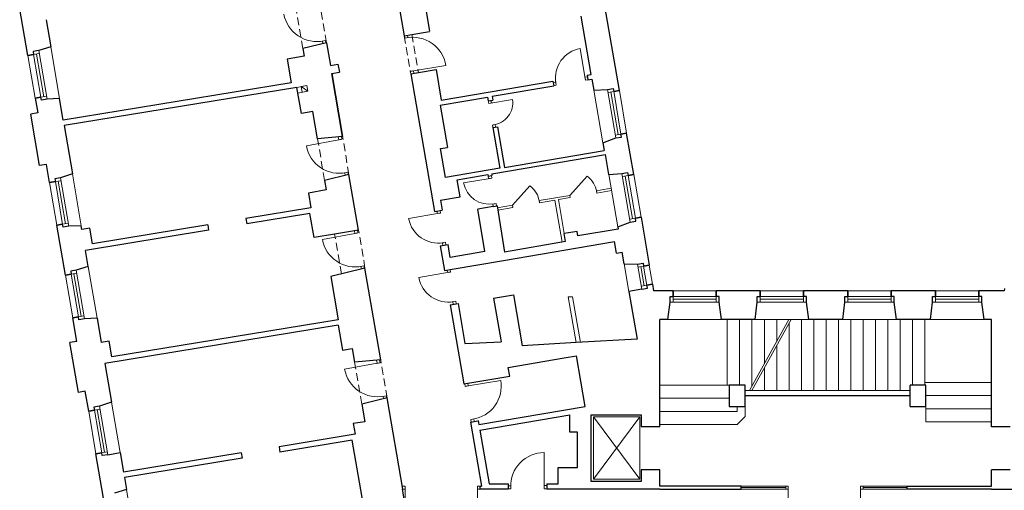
# Model space of a CAD drawing. Header units: millimetres. Extents: x 6904000 to 7075021, y 297772 to 407623.
# Tile 27 of 91: x 6953399 to 6954674, y 390173 to 390782. Entities that reach past the tile are written whole.
import ezdxf

# ---------------------------------------------------------------- set-up
doc = ezdxf.new("R2010")
doc.units = ezdxf.units.MM
doc.linetypes.add('MCS - PW - 2 piętro (2026.04.21)_do wysłania$0$DASHED', pattern=[19.05, 12.7, -6.35])
for name, color, linetype, lineweight in [('MCS - PW - 2 piętro (2026.04.21)_do wysłania$0$Drzwi i okna', 8, 'Continuous', 9), ('MCS - PW - 2 piętro (2026.04.21)_do wysłania$0$Kanały wentylacyjne', 8, 'Continuous', 9), ('MCS - PW - 2 piętro (2026.04.21)_do wysłania$0$Przekrojowa', 8, 'Continuous', 25), ('MCS - PW - 2 piętro (2026.04.21)_do wysłania$0$Ramka', 8, 'Continuous', 9), ('MCS - PW - 2 piętro (2026.04.21)_do wysłania$0$Widokowa', 8, 'Continuous', 9)]:
    doc.layers.add(name, color=color, linetype=linetype, lineweight=lineweight)

# ---------------------------------------------------------------- blocks, each defined once
blk = doc.blocks.new('MCS - PW - 2 piętro (2026.04.21)_do wysłania$0$zw$2918')
at = {"layer": 'MCS - PW - 2 piętro (2026.04.21)_do wysłania$0$Drzwi i okna', "color": 0}
for p, q in [((1137, -1809.3), (1145.8, -1807.7)), ((1138, -1809.1), (1139.1, -1815.5)), ((1145.8, -1807.7), (1146.9, -1813.6)), ((1351.6, -1801.4), (1350.5, -1794.9)), ((1360.5, -1799.9), (1351.6, -1801.4)), ((1359.5, -1800.1), (1358.4, -1793.6)), ((1818.8, -1907), (1805.9, -1828.1)), ((1374.6, -1885.7), (1365.7, -1887.1)), ((1373.6, -1885.8), (1458, -1871.9)), ((1374.7, -1892.2), (1373.6, -1885.8)), ((1365.7, -1887.1), (1366.8, -1893.5)), ((1817.9, -1901.6), (1819.4, -1910.5)), ((1824.5, -1901.5), (1818.1, -1902.6)), ((1819.4, -1910.5), (1825.8, -1909.4)), ((1742.2, -1915), (1735.7, -1916.1)), ((1743.5, -1922.9), (1737, -1924)), ((1742, -1914), (1743.5, -1922.9)), ((1568.7, -1970.2), (1630.4, -1960.2)), ((1575.6, -1969), (1574.5, -1962.5)), ((1568.7, -1970.2), (1567.6, -1963.7)), ((1577.6, -1968.8), (1568.7, -1970.2)), ((1585.5, -2025.1), (1578.6, -2026.3)), ((1578.6, -2026.3), (1579.6, -2032.7)), ((1586.5, -2031.5), (1585.5, -2025.1)), ((1180.6, -2064.7), (1096.5, -2080.2)), ((1179.1, -2056.7), (1180.6, -2064.7)), ((1179.6, -2064.9), (1188.4, -2063.3)), ((1188.4, -2063.3), (1187.1, -2056.2)), ((1195.3, -2150.4), (1204.2, -2148.8)), ((1196.3, -2150.2), (1197.3, -2155.8)), ((1204.2, -2148.8), (1205.2, -2154.5)), ((1572.8, -2164.4), (1503.7, -2175.8)), ((1568.4, -2165.1), (1567.3, -2158.6)), ((1568.4, -2165.1), (1577.2, -2163.6)), ((1577.2, -2163.6), (1576.2, -2157.1)), ((1579.3, -2231.1), (1588.2, -2229.7)), ((1580.4, -2237.5), (1579.3, -2231.1)), ((1588.2, -2229.7), (1589.2, -2236.1)), ((1440.3, -2254.8), (1361.5, -2268.6)), ((1434.7, -2249.2), (1435.8, -2255.6)), ((1434.8, -2255.8), (1443.7, -2254.2)), ((1443.7, -2254.2), (1442.6, -2247.8)), ((1222, -2307.2), (1137.9, -2322.7)), ((1220.8, -2300.3), (1222, -2307.2)), ((1221.1, -2307.4), (1229.9, -2305.8)), ((1229.9, -2305.8), (1228.6, -2298.7)), ((1448.1, -2331.5), (1456.9, -2330)), ((1449.1, -2331.4), (1450.2, -2337.9)), ((1456.9, -2330), (1458.1, -2336.5)), ((1236.8, -2392.9), (1245.6, -2391.2)), ((1237.8, -2392.7), (1238.9, -2399)), ((1245.6, -2391.2), (1246.7, -2397)), ((1466.6, -2407.6), (1387.8, -2421.4)), ((1461, -2402), (1462.2, -2408.4)), ((1461.2, -2408.5), (1470, -2407)), ((1470, -2407), (1468.9, -2400.6)), ((1474.4, -2484.3), (1483.3, -2482.8)), ((1475.4, -2484.1), (1476.5, -2490.6)), ((1483.3, -2482.8), (1484.4, -2489.3)), ((1279.5, -2643.3), (1195.4, -2658.8)), ((1278, -2635.3), (1279.5, -2643.3)), ((1278.5, -2643.5), (1287.4, -2641.9)), ((1287.4, -2641.9), (1286, -2634.6)), ((1507.8, -2703.3), (1506.6, -2696.3)), ((1516.7, -2701.7), (1507.8, -2703.3)), ((1514.5, -2695), (1515.7, -2701.9)), ((1515.7, -2701.9), (1600, -2687.6)), ((1294.2, -2729), (1303.1, -2727.4)), ((1303.1, -2727.4), (1304.2, -2733.2)), ((1295.2, -2728.8), (1296.4, -2735.1)), ((1531.2, -2787.4), (1522.3, -2788.9)), ((1522.3, -2788.9), (1523.3, -2794.9)), ((1530.2, -2787.6), (1531.2, -2793.6)), ((1712.5, -2960), (1712.1, -2874.5)), ((1352.7, -2961.1), (1346.2, -2961.1)), ((1346.2, -2969.1), (1352.6, -2969.1)), ((1352.6, -2969.1), (1352.5, -3054.6)), ((1352.6, -2970.1), (1352.7, -2961.1)), ((1539.7, -2970.1), (1539.7, -2961.1)), ((1539.7, -2961.1), (1546.2, -2961.1)), ((1546.2, -2969.1), (1539.7, -2969.1)), ((1539.7, -2969.1), (1539.8, -3054.6)), ((1625.6, -2960.5), (1619, -2960.5)), ((1625.6, -2968.5), (1619, -2968.5)), ((1625.6, -2959.5), (1625.6, -2968.5)), ((1712.5, -2959), (1712.5, -2968)), ((1719, -2960), (1712.5, -2960)), ((1712.5, -2968), (1719, -2968)), ((2344.7, -2961.1), (2338.2, -2961.1)), ((2338.2, -2969.1), (2344.7, -2969.1)), ((2344.7, -2969.1), (2344.6, -3054.6)), ((2344.7, -2970.1), (2344.7, -2961.1)), ((2531.8, -2970.1), (2531.7, -2961.1)), ((2531.7, -2961.1), (2538.2, -2961.1)), ((2538.2, -2969.1), (2531.8, -2969.1)), ((2531.8, -2969.1), (2531.9, -3054.6))]:
    blk.add_line(p, q, dxfattribs=at)
at = {"layer": 'MCS - PW - 2 piętro (2026.04.21)_do wysłania$0$Drzwi i okna', "color": 0, "ltscale": 1.6}
for p, q in [((1778.9, -2208.5), (1823.5, -2158.4)), ((1630.6, -2233.8), (1675.1, -2183.8))]:
    blk.add_line(p, q, dxfattribs=at)
for centre, radius, start, end in [((1123.5, -1723.6), 86.7, 190.2929, 281.9036), ((1372.3, -1885.9), 86.7, 9.2331, 100.8437), ((1573.2, -1968.6), 57.8, 276.9522, 8.388), ((1181.8, -2064.7), 86.7, 190.2929, 281.9036), ((1787, -2208.6), 62, 8.3094, 53.9766), ((1638.7, -2234), 62, 8.3094, 53.9766), ((1223.3, -2307.2), 86.7, 190.2929, 281.9036), ((1280.8, -2643.3), 86.7, 190.2929, 281.9036), ((1514.5, -2702.3), 86.7, 278.1541, 9.7648), ((1712.3, -2961.3), 86.7, 90.1458, 181.7564)]:
    blk.add_arc(centre, radius, start, end, dxfattribs=at)
at = {"layer": 'MCS - PW - 2 piętro (2026.04.21)_do wysłania$0$Drzwi i okna', "color": 0}
for centre, radius, start, end in [((1819.3, -1904.7), 77.8, 99.9306, 189.3047), ((1357.5, -1809.3), 78.2, 277.7082, 281.0068), ((1741.5, -1918.6), 78.2, 7.6634, 10.962), ((1198.1, -2141), 78.2, 98.7681, 102.0666), ((1570.3, -2164.2), 67.5, 189.8932, 279.8733), ((1569.9, -2153.5), 78.2, 277.7578, 281.0564), ((1437.9, -2254.4), 77.8, 190.5203, 279.8944), ((1452.6, -2332), 78.2, 98.2531, 101.5517), ((1239.5, -2383.4), 78.2, 98.7681, 102.0666), ((1464.2, -2407.1), 77.8, 190.5203, 279.8944), ((1479, -2484.8), 78.2, 98.2531, 101.5517), ((1297, -2719.6), 78.2, 98.7681, 102.0666), ((1525.4, -2779.5), 78.2, 97.9911, 101.2896), ((1430.8, -2965.8), 78.2, 178.2653, 181.5639), ((1461.5, -2965.8), 78.2, 358.4361, 1.7347), ((1634.4, -2963.8), 78.2, 358.6209, 1.9195), ((2422.8, -2965.8), 78.2, 178.2653, 181.5639), ((2453.6, -2965.8), 78.2, 358.4361, 1.7347)]:
    blk.add_arc(centre, radius, start, end, dxfattribs=at)
at = {"layer": 'MCS - PW - 2 piętro (2026.04.21)_do wysłania$0$Kanały wentylacyjne', "color": 0}
for p, q in [((1093.3, -1925.2), (1072.1, -1928.8)), ((1083.1, -1926.9), (1097.9, -1924.4)), ((1085.7, -1941.7), (1083.1, -1926.9)), ((1083.1, -1926.9), (1100.4, -1939.1)), ((1097.9, -1924.4), (1100.4, -1939.1)), ((1095.9, -1939.9), (1074.7, -1943.6)), ((1100.4, -1939.1), (1085.7, -1941.7))]:
    blk.add_line(p, q, dxfattribs=at)
at = {"layer": 'MCS - PW - 2 piętro (2026.04.21)_do wysłania$0$Przekrojowa', "color": 0, "ltscale": 1.6}
for p, q in [((1301.4, -1512.1), (1349.9, -1795)), ((1385.2, -1607.3), (1415.4, -1783.7)), ((375.3, -1846.3), (353.9, -1721.1)), ((1907.2, -1936.8), (1869.9, -1718.9)), ((422.3, -1753.6), (434.3, -1823.6)), ((1834, -1895.8), (1808.1, -1744.1)), ((1369.8, -1791.6), (1415.4, -1783.8)), ((1349.9, -1795), (1369.8, -1791.6)), ((434.3, -1823.6), (403.3, -1833.7)), ((1148.5, -1813.2), (1087.4, -1828.1)), ((1087.4, -1828.1), (1090.9, -1848.4)), ((1148.5, -1813.2), (1158.6, -1872.4)), ((1090.9, -1848.4), (1046.5, -1856)), ((1046.5, -1856), (1057, -1917.1)), ((1158.6, -1872.4), (1178.3, -1869)), ((1178.3, -1869), (1181.9, -1889.7)), ((1386.7, -1890.1), (1432.3, -1882.3)), ((1432.3, -1882.3), (1445.9, -1962.2)), ((1162.2, -1893.1), (1181.9, -1889.7)), ((1162.2, -1893.1), (1190, -2055.7)), ((1190, -2055.7), (1162.2, -1893.1)), ((1366.8, -1893.5), (1386.7, -1890.1)), ((1366.8, -1893.5), (1427.9, -2250.3)), ((1823.8, -1897.6), (1834, -1895.8)), ((1823.8, -1897.6), (1825.8, -1909.4)), ((1825.8, -1909.4), (1836.1, -1907.7)), ((1836.1, -1907.7), (1841, -1936.4)), ((1057, -1917.1), (466.8, -2013.8)), ((1072.1, -1928.8), (469.2, -2027.6)), ((1083.8, -1996.7), (1072.1, -1928.8)), ((1445.9, -1962.2), (1735.1, -1912.7)), ((1577.8, -1951.8), (1737.1, -1924.6)), ((1735.1, -1912.7), (1737.1, -1924.6)), ((1841, -1936.4), (1876.5, -1934.1)), ((394.2, -1956.7), (400.7, -1995.2)), ((457.3, -1957.9), (424.7, -1959.2)), ((466.8, -2013.8), (457.3, -1957.9)), ((1443, -1974.9), (1566, -1953.8)), ((1566, -1953.8), (1567.6, -1963.7)), ((1567.6, -1963.7), (1579.5, -1961.7)), ((1577.8, -1951.8), (1579.5, -1961.7)), ((1443, -1974.9), (1461.8, -2084.3)), ((400.7, -1995.2), (383, -1998.2)), ((405.7, -2131.3), (383, -1998.2)), ((1113.3, -1991.7), (1083.8, -1996.7)), ((1125.3, -2061.7), (1113.3, -1991.7)), ((469.2, -2027.6), (490.6, -2152.8)), ((1579.5, -2032.7), (1591.3, -2030.7)), ((1579.5, -2032.7), (1597.6, -2138.1)), ((1591.3, -2030.7), (1609.4, -2136.1)), ((1190, -2055.7), (1125.3, -2061.7)), ((1864.2, -2072.4), (1898, -2059.9)), ((1944.4, -2154.6), (1926, -2047.2)), ((1443.8, -2087.3), (1461.8, -2084.3)), ((1456.6, -2162.2), (1443.8, -2087.3)), ((1864.2, -2072.4), (1867.6, -2092)), ((1576.5, -2153), (1871.2, -2102.6)), ((1609.4, -2136.1), (1867.6, -2092)), ((1880, -2154.2), (1871.2, -2102.6)), ((423.5, -2128.2), (405.7, -2131.3)), ((431.6, -2175.6), (423.5, -2128.2)), ((1597.6, -2138.1), (1456.6, -2162.2)), ((490.6, -2152.8), (459.6, -2162.9)), ((1206.8, -2154.3), (1143.8, -2169.6)), ((1231.4, -2298.2), (1206.8, -2154.3)), ((1486.8, -2168.3), (1566.6, -2154.7)), ((1566.6, -2154.7), (1567.3, -2158.6)), ((1567.3, -2158.6), (1577.1, -2156.9)), ((1576.5, -2153), (1577.1, -2156.9)), ((1880, -2154.2), (1913.8, -2152)), ((1143.8, -2169.6), (1148, -2194.6)), ((1494.4, -2212.7), (1486.8, -2168.3)), ((1148, -2194.6), (1101.7, -2202.5)), ((1101.7, -2202.5), (1108.3, -2241.1)), ((1443.7, -2221.3), (1494.4, -2212.7)), ((1108.3, -2241.1), (939.6, -2268.7)), ((1443.7, -2221.3), (1448.1, -2246.9)), ((1580.4, -2237.5), (1540.9, -2244.3)), ((1580.4, -2237.5), (1590.2, -2235.8)), ((1590.2, -2235.8), (1610, -2355.2)), ((939.6, -2268.7), (941.9, -2282.5)), ((1105.7, -2255.7), (942.1, -2282.5)), ((1116.4, -2317.8), (1105.7, -2255.7)), ((1427.9, -2250.3), (1448.1, -2246.9)), ((1559.1, -2353.8), (1540.9, -2244.3)), ((1963.3, -2265), (1984.5, -2389.1)), ((472.5, -2415.1), (450.5, -2285.9)), ((513.6, -2287.2), (481, -2288.5)), ((515.2, -2297), (513.6, -2287.2)), ((536, -2293.6), (515.2, -2297)), ((542.8, -2333.8), (536, -2293.6)), ((840.9, -2284.9), (542.8, -2333.8)), ((840.9, -2284.9), (843.2, -2298.7)), ((1903.1, -2289.6), (1935.3, -2277.7)), ((1903.1, -2289.6), (1904.2, -2295.8)), ((843.2, -2298.7), (524.5, -2351)), ((1169.6, -2308.7), (1116.4, -2317.8)), ((1231.4, -2298.2), (1169.6, -2308.7)), ((1797.7, -2301.8), (1764.2, -2307.5)), ((1767.8, -2328.2), (1764.2, -2307.5)), ((1799.8, -2313.6), (1797.7, -2301.8)), ((1904.2, -2295.8), (1799.8, -2313.6)), ((1443.1, -2339), (1463.3, -2335.6)), ((1443.1, -2339), (1454.1, -2403.1)), ((1468.9, -2369.2), (1463.3, -2335.6)), ((1607.4, -2376.9), (1894.2, -2327.9)), ((1767.8, -2328.2), (1610, -2355.2)), ((1899.4, -2358.5), (1894.2, -2327.9)), ((531.5, -2392.3), (524.5, -2351)), ((1559.1, -2353.8), (1468.9, -2369.2)), ((1899.4, -2358.5), (1914.5, -2355.9)), ((1919.6, -2385.9), (1914.5, -2355.9)), ((531.5, -2392.3), (500.6, -2402.4)), ((1248.3, -2396.7), (1159.9, -2418.3)), ((1288.9, -2634.3), (1248.3, -2396.7)), ((1474.3, -2399.7), (1607.4, -2376.9)), ((1919.6, -2385.9), (1953.9, -2386.5)), ((1159.9, -2418.3), (1179.1, -2530.4)), ((1454.1, -2403.1), (1474.3, -2399.7)), ((1993, -2438.8), (1993.9, -2444.3)), ((1993, -2438.8), (1995.8, -2455.3)), ((1581.5, -2474.7), (1632.8, -2465.9)), ((1632.8, -2465.9), (1655.4, -2598)), ((1965, -2451.5), (1931.8, -2457.2)), ((1931.8, -2457.2), (1952.9, -2580.6)), ((1931.8, -2457.2), (1932.7, -2462.3)), ((2046.2, -2455.3), (1995.8, -2455.3)), ((2272.2, -2455.3), (2158.2, -2455.3)), ((2499.2, -2455.3), (2384.2, -2455.3)), ((2726.2, -2455.3), (2611.2, -2455.3)), ((2903.8, -2455.3), (2838.2, -2455.3)), ((2904.2, -2449.8), (2903.8, -2455.3)), ((1469.3, -2491.8), (1489.5, -2488.4)), ((1469.3, -2491.8), (1504.5, -2696.8)), ((1489.5, -2488.4), (1507.2, -2591.9)), ((1581.5, -2474.7), (1599.9, -2582.3)), ((2032.6, -2530.3), (2038.4, -2485.1)), ((2171.7, -2530.3), (2166, -2485.1)), ((2258.6, -2530.3), (2264.4, -2485.1)), ((2397.7, -2530.3), (2392, -2485.1)), ((2485.6, -2530.3), (2491.4, -2485.1)), ((2624.7, -2530.3), (2619, -2485.1)), ((2712.6, -2530.3), (2718.4, -2485.1)), ((2851.7, -2530.3), (2846, -2485.1)), ((501.9, -2586.6), (491.4, -2525.5)), ((554.5, -2526.7), (522, -2528)), ((554.5, -2526.7), (565.3, -2589.8)), ((1179.2, -2544.6), (574.5, -2643.7)), ((1179.1, -2530.4), (592.9, -2626.5)), ((1179.2, -2544.6), (1190.3, -2609.6)), ((2011.9, -2808.1), (2011.9, -2530.3)), ((2032.6, -2530.3), (2011.9, -2530.3)), ((2258.6, -2530.3), (2171.7, -2530.3)), ((2485.6, -2530.3), (2397.7, -2530.3)), ((2712.6, -2530.3), (2624.7, -2530.3)), ((2870.9, -2530.3), (2851.7, -2530.3)), ((2870.9, -2808.1), (2870.9, -2530.3)), ((501.9, -2586.6), (484.1, -2589.6)), ((506.2, -2718.7), (484.1, -2589.6)), ((586, -2586.4), (565.3, -2589.8)), ((592.9, -2626.5), (586, -2586.4)), ((1507.2, -2591.9), (1600.9, -2588.2)), ((1599.9, -2582.3), (1600.9, -2588.2)), ((1795.1, -2589.8), (1655.4, -2598)), ((1952.9, -2580.6), (1795.1, -2589.8)), ((1190.3, -2609.6), (1215.2, -2605.3)), ((1215.2, -2605.3), (1221.2, -2640.6)), ((1764.3, -2629.1), (1795.8, -2623.7)), ((1818.2, -2754.8), (1795.8, -2623.7)), ((574.5, -2643.7), (591.7, -2744.2)), ((1288.9, -2634.3), (1221.2, -2640.6)), ((1619.4, -2653.9), (1764.3, -2629.1)), ((1524.7, -2693.4), (1623.2, -2676.5)), ((1623.2, -2676.5), (1619.4, -2653.9)), ((1504.5, -2696.8), (1524.7, -2693.4)), ((2191.9, -2699.8), (2191.9, -2754.8)), ((2232.9, -2699.8), (2191.9, -2699.8)), ((2232.9, -2754.8), (2232.9, -2699.8)), ((2659.9, -2754.8), (2659.9, -2699.8)), ((2700.9, -2699.8), (2659.9, -2699.8)), ((2700.9, -2754.8), (2700.9, -2699.8)), ((523.9, -2715.7), (506.2, -2718.7)), ((532.7, -2767), (523.9, -2715.7)), ((2232.9, -2726.8), (2659.9, -2726.8)), ((591.7, -2744.2), (560.7, -2754.3)), ((1305.8, -2732.9), (1239.8, -2748.9)), ((1239.8, -2748.9), (1247.6, -2794.5)), ((1346.2, -2969.1), (1305.8, -2732.9)), ((1543.2, -2801.8), (1818.2, -2754.8)), ((1545.7, -2816.2), (1778.5, -2776.4)), ((1778.5, -2821.3), (1778.5, -2776.4)), ((1834.3, -2949.8), (1834.3, -2777)), ((1834.3, -2777), (1963.9, -2777)), ((1963.9, -2777), (1963.9, -2808.1)), ((2191.9, -2754.8), (2232.9, -2754.8)), ((2659.9, -2754.8), (2700.9, -2754.8)), ((1247.6, -2794.5), (1218, -2799.6)), ((1218, -2799.6), (1222.7, -2827.2)), ((1521.4, -2795.4), (1541.5, -2792)), ((1521.4, -2795.4), (1549.7, -2961.1)), ((1541.6, -2791.9), (1543.2, -2801.8)), ((1222.7, -2827.2), (1025.6, -2859.6)), ((1545.7, -2816.2), (1569.5, -2955.1)), ((1798.5, -2821.3), (1778.5, -2821.3)), ((1798.5, -2913.3), (1798.5, -2821.3)), ((2011.9, -2808.1), (1963.9, -2808.1)), ((2918.9, -2808.1), (2870.9, -2808.1)), ((1215.3, -2842.4), (1028, -2873.1)), ((1246.6, -3025.7), (1215.3, -2842.4)), ((571.3, -2992.7), (551.6, -2877.4)), ((582.2, -2880), (614, -2874.6)), ((614, -2874.6), (622.7, -2925.6)), ((927.6, -2875.6), (622.7, -2925.6)), ((927.6, -2875.6), (930, -2889.1)), ((1025.6, -2859.6), (1028, -2873.1)), ((930, -2889.1), (625, -2939.1)), ((1748.5, -2955.1), (1748.5, -2913.3)), ((1748.5, -2913.3), (1798.5, -2913.3)), ((2011.9, -2919.1), (1963.9, -2919.1)), ((1963.9, -2919.1), (1963.9, -2949.8)), ((2011.9, -2961.1), (2011.9, -2919.1)), ((2870.9, -2961.1), (2870.9, -2919.1)), ((2918.9, -2919.1), (2870.9, -2919.1)), ((625, -2939.1), (630.3, -2970)), ((627.8, -2955), (630.3, -2970)), ((1569.5, -2955.1), (1619, -2955.1)), ((1619, -2955.1), (1619, -2969.1)), ((1719, -2955.1), (1748.5, -2955.1)), ((1719, -2955.1), (1719, -2969.1)), ((1963.9, -2949.8), (1834.3, -2949.8)), ((630.3, -2970), (599.3, -2980)), ((1344.5, -2969.1), (1368.1, -3107.1)), ((1346.2, -2969.1), (1344.5, -2969.1)), ((1546.2, -2969.1), (1546.2, -2961.1)), ((1546.2, -2961.1), (1549.7, -2961.1)), ((1619, -2969.1), (1546.2, -2969.1)), ((1787.9, -2969.1), (1719, -2969.1)), ((2011.9, -2969.1), (1787.9, -2969.1)), ((1999.9, -2969.1), (1996.9, -2969.1)), ((2222.8, -2961.1), (2011.9, -2961.1)), ((2011.9, -2969.1), (2222.8, -2969.1)), ((2222.8, -2969.1), (2222.8, -2961.1)), ((2652.8, -2969.1), (2652.8, -2961.1)), ((2652.8, -2961.1), (2870.9, -2961.1)), ((2870.9, -2969.1), (2652.8, -2969.1)), ((2870.9, -2969.1), (3128.8, -2969.1))]:
    blk.add_line(p, q, dxfattribs=at)
at = {"layer": 'MCS - PW - 2 piętro (2026.04.21)_do wysłania$0$Przekrojowa', "color": 0}
for p, q in [((403.3, -1833.7), (388.7, -1836.1)), ((390, -1843.8), (375.3, -1846.3)), ((375.3, -1846.3), (390, -1843.8)), ((388.7, -1836.1), (390, -1843.8)), ((1876.5, -1934.1), (1891.1, -1931.7)), ((1891.1, -1931.7), (1892.4, -1939.3)), ((1892.4, -1939.3), (1907.2, -1936.8)), ((1907.2, -1936.8), (1892.4, -1939.3)), ((408.9, -1954.2), (394.2, -1956.7)), ((394.2, -1956.7), (408.9, -1954.2)), ((410.2, -1961.9), (408.9, -1954.2)), ((424.8, -1959.4), (410.2, -1961.9)), ((1898, -2059.9), (1912.6, -2057.4)), ((1911.3, -2049.7), (1926, -2047.2)), ((1926, -2047.2), (1911.3, -2049.7)), ((1912.6, -2057.4), (1911.3, -2049.7)), ((459.6, -2162.9), (445, -2165.4)), ((445, -2165.4), (446.3, -2173)), ((1913.8, -2152), (1928.4, -2149.5)), ((1928.4, -2149.5), (1929.7, -2157.2)), ((1929.7, -2157.2), (1944.4, -2154.6)), ((1944.4, -2154.6), (1929.7, -2157.2)), ((446.3, -2173), (431.6, -2175.6)), ((431.6, -2175.6), (446.3, -2173)), ((1948.6, -2267.6), (1963.3, -2265)), ((1963.3, -2265), (1948.6, -2267.6)), ((1949.9, -2275.2), (1948.6, -2267.6)), ((465.2, -2283.4), (450.5, -2285.9)), ((450.5, -2285.9), (465.2, -2283.4)), ((466.5, -2291.1), (465.2, -2283.4)), ((481.1, -2288.6), (466.5, -2291.1)), ((1935.3, -2277.7), (1949.9, -2275.2)), ((1953.9, -2386.5), (1968.5, -2384)), ((1953.9, -2386.5), (1968.5, -2384)), ((1968.5, -2384), (1969.8, -2391.6)), ((1969.8, -2391.6), (1984.5, -2389.1)), ((1984.5, -2389.1), (1969.8, -2391.6)), ((487.3, -2412.6), (472.5, -2415.1)), ((472.5, -2415.1), (487.3, -2412.6)), ((500.6, -2402.4), (486, -2404.9)), ((486, -2404.9), (487.3, -2412.6)), ((1978.3, -2441.4), (1993, -2438.8)), ((1993, -2438.8), (1978.3, -2441.4)), ((1979.6, -2449), (1978.3, -2441.4)), ((1965, -2451.5), (1979.6, -2449)), ((2038.4, -2485.1), (2038.4, -2470.3)), ((2038.4, -2470.3), (2046.2, -2470.3)), ((2046.2, -2470.3), (2046.2, -2455.3)), ((2046.2, -2455.3), (2046.2, -2470.3)), ((2158.2, -2470.3), (2158.2, -2455.3)), ((2158.2, -2455.3), (2158.2, -2470.3)), ((2166, -2470.3), (2158.2, -2470.3)), ((2166, -2485.1), (2166, -2470.3)), ((2264.4, -2485.1), (2264.4, -2470.3)), ((2264.4, -2470.3), (2272.2, -2470.3)), ((2272.2, -2470.3), (2272.2, -2455.3)), ((2272.2, -2455.3), (2272.2, -2470.3)), ((2384.2, -2470.3), (2384.2, -2455.3)), ((2384.2, -2455.3), (2384.2, -2470.3)), ((2392, -2470.3), (2384.2, -2470.3)), ((2392, -2485.1), (2392, -2470.3)), ((2491.4, -2485.1), (2491.4, -2470.3)), ((2491.4, -2470.3), (2499.2, -2470.3)), ((2499.2, -2470.3), (2499.2, -2455.3)), ((2499.2, -2455.3), (2499.2, -2470.3)), ((2611.2, -2470.3), (2611.2, -2455.3)), ((2611.2, -2455.3), (2611.2, -2470.3)), ((2619, -2470.3), (2611.2, -2470.3)), ((2619, -2485.1), (2619, -2470.3)), ((2718.4, -2485.1), (2718.4, -2470.3)), ((2718.4, -2470.3), (2726.2, -2470.3)), ((2726.2, -2470.3), (2726.2, -2455.3)), ((2726.2, -2455.3), (2726.2, -2470.3)), ((2838.2, -2470.3), (2838.2, -2455.3)), ((2838.2, -2455.3), (2838.2, -2470.3)), ((2846, -2470.3), (2838.2, -2470.3)), ((2846, -2485.1), (2846, -2470.3)), ((506.1, -2523), (491.4, -2525.5)), ((491.4, -2525.5), (506.1, -2523)), ((507.5, -2530.6), (506.1, -2523)), ((522, -2528.1), (507.5, -2530.6)), ((547.4, -2764.4), (532.7, -2767)), ((532.7, -2767), (547.4, -2764.4)), ((560.7, -2754.3), (546.1, -2756.8)), ((546.1, -2756.8), (547.4, -2764.4)), ((566.3, -2874.8), (551.6, -2877.4)), ((551.6, -2877.4), (566.3, -2874.8)), ((567.6, -2882.5), (566.3, -2874.8)), ((582.2, -2880), (567.6, -2882.5))]:
    blk.add_line(p, q, dxfattribs=at)
at = {"layer": 'MCS - PW - 2 piętro (2026.04.21)_do wysłania$0$Widokowa', "color": 0, "linetype": 'MCS - PW - 2 piętro (2026.04.21)_do wysłania$0$DASHED', "ltscale": 1.6}
for p, q in [((1087.4, -1828.1), (1069, -1720.4)), ((1148.5, -1813.2), (1131.6, -1714.6)), ((1349.9, -1795), (1366.8, -1893.5)), ((1369.8, -1791.6), (1386.7, -1890.1)), ((1143.8, -2169.6), (1125.3, -2061.7)), ((1206.8, -2154.3), (1190, -2055.7)), ((1187.2, -2411.6), (1169.6, -2308.7)), ((1248.3, -2396.7), (1231.4, -2298.2)), ((1239.8, -2748.9), (1221.2, -2640.6)), ((1305.8, -2732.9), (1288.9, -2634.3))]:
    blk.add_line(p, q, dxfattribs=at)
at = {"layer": 'MCS - PW - 2 piętro (2026.04.21)_do wysłania$0$Widokowa', "color": 0}
for p, q in [((424.8, -1959.4), (403.3, -1833.7)), ((390, -1843.8), (404.6, -1841.3)), ((408.9, -1954.4), (390, -1843.8)), ((416.2, -1953), (397.3, -1842.6)), ((1876.5, -1934.1), (1898, -2059.9)), ((408.9, -1954.2), (423.5, -1951.7)), ((1892.4, -1939.3), (1877.8, -1941.8)), ((1885.1, -1940.6), (1904, -2051)), ((1892.4, -1939.1), (1911.3, -2049.7)), ((1911.3, -2049.7), (1896.7, -2052.2)), ((481.1, -2288.6), (459.6, -2162.9)), ((1913.8, -2152), (1935.3, -2277.7)), ((1929.7, -2157.2), (1915.1, -2159.7)), ((1922.4, -2158.4), (1941.3, -2268.8)), ((1929.6, -2156.9), (1948.6, -2267.6)), ((446.3, -2173), (460.9, -2170.5)), ((465.2, -2283.7), (446.3, -2173)), ((472.5, -2282.2), (453.6, -2171.8)), ((1948.6, -2267.6), (1934, -2270)), ((465.2, -2283.4), (479.8, -2280.9)), ((1965, -2451.5), (1953.9, -2386.5)), ((1969.8, -2391.6), (1955.2, -2394.1)), ((1971, -2442.6), (1962.5, -2392.9)), ((1978.3, -2441.6), (1969.8, -2391.6)), ((487.3, -2412.6), (501.9, -2410.1)), ((506.2, -2523.2), (487.3, -2412.6)), ((513.4, -2521.7), (494.6, -2411.3)), ((522, -2528.1), (500.6, -2402.4)), ((1978.3, -2441.4), (1963.7, -2443.9)), ((2046, -2470.3), (2158.2, -2470.3)), ((2046.2, -2470.3), (2046.2, -2485.1)), ((2158.2, -2470.3), (2158.2, -2485.1)), ((2272, -2470.3), (2384.2, -2470.3)), ((2272.2, -2470.3), (2272.2, -2485.1)), ((2384.2, -2470.3), (2384.2, -2485.1)), ((2499, -2470.3), (2611.2, -2470.3)), ((2499.2, -2470.3), (2499.2, -2485.1)), ((2611.2, -2470.3), (2611.2, -2485.1)), ((2726, -2470.3), (2838.2, -2470.3)), ((2726.2, -2470.3), (2726.2, -2485.1)), ((2838.2, -2470.3), (2838.2, -2485.1)), ((2038.4, -2485.1), (2166, -2485.1)), ((2046.2, -2477.7), (2158.2, -2477.7)), ((2264.4, -2485.1), (2392, -2485.1)), ((2272.2, -2477.7), (2384.2, -2477.7)), ((2491.4, -2485.1), (2619, -2485.1)), ((2499.2, -2477.7), (2611.2, -2477.7)), ((2718.4, -2485.1), (2846, -2485.1)), ((2726.2, -2477.7), (2838.2, -2477.7)), ((506.1, -2523), (520.7, -2520.5)), ((547.4, -2764.4), (562, -2762)), ((566.4, -2875.1), (547.4, -2764.4)), ((573.6, -2873.6), (554.7, -2763.2)), ((582.2, -2880), (560.7, -2754.3)), ((566.3, -2874.8), (580.9, -2872.3))]:
    blk.add_line(p, q, dxfattribs=at)
at = {"layer": 'MCS - PW - 2 piętro (2026.04.21)_do wysłania$0$Widokowa', "color": 0, "ltscale": 1.6}
for p, q in [((434.3, -1823.6), (457.3, -1957.9)), ((375.3, -1846.3), (394.2, -1956.7)), ((1864.2, -2072.4), (1841, -1936.4)), ((1926, -2047.2), (1907.2, -1936.8)), ((490.6, -2152.8), (513.6, -2287.2)), ((1903.1, -2289.6), (1880, -2154.2)), ((1963.3, -2265), (1944.4, -2154.6)), ((431.6, -2175.6), (450.5, -2285.9)), ((1886.2, -2190.1), (1847.9, -2196.7)), ((1778.9, -2208.5), (1699.5, -2222)), ((1779.9, -2214.4), (1749.2, -2219.6)), ((1779.9, -2214.4), (1778.9, -2208.5)), ((1848.9, -2202.6), (1847.9, -2196.7)), ((1887.1, -2196.1), (1848.9, -2202.6)), ((1630.6, -2233.8), (1591, -2240.6)), ((1631.6, -2239.8), (1592, -2246.5)), ((1631.6, -2239.8), (1630.6, -2233.8)), ((1700.6, -2228), (1699.5, -2222)), ((1740.3, -2221.2), (1700.6, -2228)), ((1758.9, -2329.8), (1740.3, -2221.2)), ((1764.2, -2307.5), (1749.2, -2219.6)), ((531.5, -2392.3), (554.5, -2526.7)), ((1919.6, -2385.9), (1931.8, -2457.2)), ((1984.5, -2389.1), (1993, -2438.8)), ((472.5, -2415.1), (491.4, -2525.5)), ((1774.9, -2471.5), (1785.9, -2470.9)), ((1774.9, -2471.5), (1795.2, -2589.8)), ((1785.9, -2470.9), (1806.1, -2589.2)), ((2158.2, -2455.3), (2046.2, -2455.3)), ((2384.2, -2455.3), (2272.2, -2455.3)), ((2611.2, -2455.3), (2499.2, -2455.3)), ((2838.2, -2455.3), (2726.2, -2455.3)), ((2177.2, -2530.3), (2027.2, -2530.3)), ((2186.6, -2699.8), (2186.6, -2530.3)), ((2218.6, -2699.8), (2218.6, -2530.3)), ((2244.5, -2713.9), (2345.7, -2530.3)), ((2250.6, -2702.8), (2250.6, -2530.3)), ((2250.6, -2713.9), (2351.9, -2530.3)), ((2403.2, -2530.3), (2253.2, -2530.3)), ((2282.6, -2644.8), (2282.6, -2530.3)), ((2314.6, -2586.8), (2314.6, -2530.3)), ((2346.6, -2713.9), (2346.6, -2539.8)), ((2378.6, -2713.9), (2378.6, -2530.3)), ((2410.6, -2713.9), (2410.6, -2530.3)), ((2442.6, -2713.9), (2442.6, -2530.3)), ((2474.6, -2713.9), (2474.6, -2530.3)), ((2630.2, -2530.3), (2480.2, -2530.3)), ((2506.6, -2713.9), (2506.6, -2530.3)), ((2538.6, -2713.9), (2538.6, -2530.3)), ((2570.6, -2713.9), (2570.6, -2530.3)), ((2602.6, -2713.9), (2602.6, -2530.3)), ((2634.6, -2713.9), (2634.6, -2530.3)), ((2666.6, -2699.8), (2666.6, -2530.3)), ((2698.6, -2699.8), (2698.6, -2530.3)), ((2870.9, -2530.3), (2707.2, -2530.3)), ((2314.6, -2713.9), (2314.6, -2597.8)), ((2282.6, -2713.9), (2282.6, -2655.9)), ((2191.9, -2699.8), (2013.9, -2699.8)), ((2191.9, -2699.8), (2186.6, -2699.8)), ((2868.9, -2692.9), (2698.6, -2692.9)), ((2232.9, -2713.9), (2659.9, -2713.9)), ((2868.9, -2726.9), (2700.9, -2726.9)), ((591.7, -2744.2), (614, -2874.6)), ((2191.9, -2733.8), (2013.9, -2733.8)), ((532.7, -2767), (551.6, -2877.4)), ((2212.4, -2767.8), (2013.9, -2767.8)), ((2212.4, -2767.8), (2212.4, -2754.8)), ((2232.9, -2754.8), (2232.9, -2781.2)), ((2700.9, -2754.8), (2700.9, -2794.9)), ((2868.9, -2760.9), (2700.9, -2760.9)), ((1959.8, -2781.8), (1840.2, -2943)), ((1959.8, -2943), (1840.2, -2781.8)), ((1959.8, -2781.8), (1840.2, -2781.8)), ((1840.2, -2781.8), (1840.2, -2943)), ((1959.8, -2943), (1959.8, -2781.8)), ((2212.4, -2801.8), (2013.9, -2801.8)), ((2232.9, -2781.2), (2212.4, -2801.8)), ((2868.9, -2794.9), (2700.9, -2794.9)), ((1840.2, -2943), (1959.8, -2943)), ((630.3, -2970), (653.3, -3104.3)), ((2222.8, -2961.1), (2338.2, -2961.1)), ((2222.8, -2965.1), (2338.2, -2965.1)), ((2222.8, -2969.1), (2338.2, -2969.1)), ((2338.2, -2961.1), (2338.2, -2969.1)), ((2538.2, -2961.1), (2652.8, -2961.1)), ((2538.2, -2961.1), (2538.2, -2969.1)), ((2538.2, -2965.1), (2652.8, -2965.1)), ((2538.2, -2969.1), (2652.8, -2969.1))]:
    blk.add_line(p, q, dxfattribs=at)

msp = doc.modelspace()

# ---------------------------------------------------------------- block references
at = {"layer": 'MCS - PW - 2 piętro (2026.04.21)_do wysłania$0$Ramka', "xscale": 0.5, "yscale": 0.5, "zscale": 0.5}
msp.add_blockref('MCS - PW - 2 piętro (2026.04.21)_do wysłania$0$zw$2918', (6953222.3, 391659.3), dxfattribs=at)

doc.saveas('drawing.dxf')
